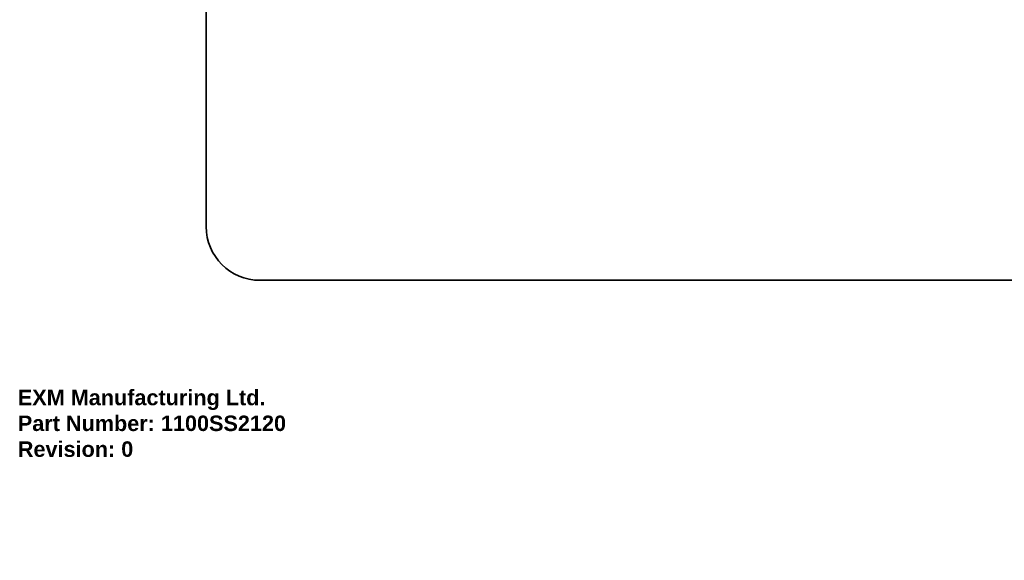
# Model space of a CAD drawing. Header units: inches. Extents: x 0 to 464, y -11 to 301.
# Tile 1 of 25: x 0 to 64, y -11 to 24. Entities that reach past the tile are written whole.
import ezdxf

# ---------------------------------------------------------------- set-up
doc = ezdxf.new("R2010")
doc.units = ezdxf.units.IN
doc.header["$LTSCALE"] = 27.789831
doc.header["$MEASUREMENT"] = 0
doc.layers.get('0').update_dxf_attribs({"lineweight": 25})
doc.layers.add('Sketch Geometry(ANSI)', color=7, linetype='Continuous', lineweight=25)
doc.layers.add('Symbols(ANSI)', color=7, linetype='Continuous', lineweight=25)
doc.styles.add('Current-ANSI', font='arial.ttf')
doc.styles.get("Standard").update_dxf_attribs({"font": 'arialbd.ttf'})

# ---------------------------------------------------------------- blocks, each defined once
blk = doc.blocks.new('Borders 1_EXM - B (Inch)')
at = {"layer": 'Sketch Geometry(ANSI)', "linetype": 'Continuous', "lineweight": 35}
for p, q in [((0.4375, 10.5665), (0.4375, 0.3795)), ((0.5625, 0.2545), (16.4375, 0.2545))]:
    blk.add_line(p, q, dxfattribs=at)
blk.add_arc((0.5625, 0.3795), 0.125, 180, 270, dxfattribs=at)
at = {"layer": 'Symbols(ANSI)', "color": 7, "style": 'Current-ANSI'}
blk.add_attdef('FILENAME_AND_PATH_001', (6.2084, 10.718), '', height=0.09, dxfattribs=at)

msp = doc.modelspace()

# ---------------------------------------------------------------- block references
at = {"xscale": 27.78983148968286, "yscale": 27.78983148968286, "zscale": 27.78983148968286}
msp.add_blockref('Borders 1_EXM - B (Inch)', (0, 0), dxfattribs=at)

# ---------------------------------------------------------------- texts
at = {"insert": (0, 0), "char_height": 1, "attachment_point": 1}
msp.add_mtext_dynamic_manual_height_columns('EXM Manufacturing Ltd.\\PPart Number: 1100SS2120\\PRevision: 0', width=6.990976, gutter_width=1, heights=[0], dxfattribs=at).dxf.set("width", 100)

doc.saveas('drawing.dxf')
